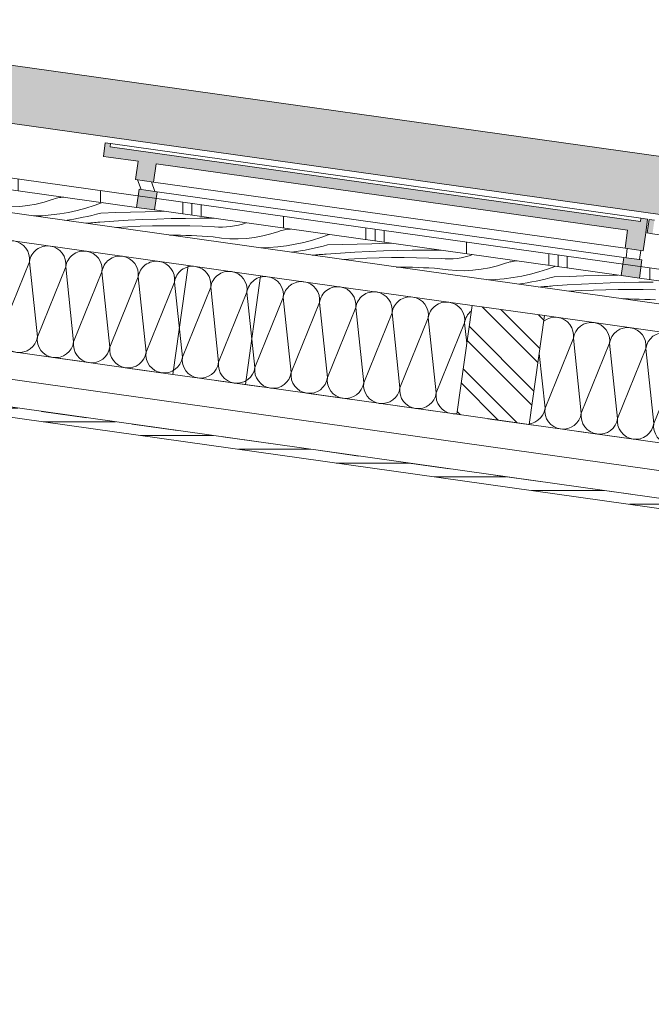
# Model space of a CAD drawing. Header units: metres. Extents: x 0 to 334, y 0 to 60.
# Tile 60 of 72: x 109.54 to 110.92, y 16.36 to 18.51. Entities that reach past the tile are written whole.
import ezdxf

# ---------------------------------------------------------------- set-up
doc = ezdxf.new("R2010")
doc.units = ezdxf.units.M
doc.header["$MEASUREMENT"] = 0
doc.linetypes.add('Strichlinie eng', pattern=[0.115, 0.075, -0.04])
for name, color, linetype in [('Neubau_0', 7, 'Continuous'), ('Neubau_24 Dachhaut', 7, 'Continuous'), ('Neubau_25 Dachsparren', 7, 'Continuous'), ('Neubau_70 Entwässerung_Regenwasser', 7, 'Continuous'), ('Neubau_@RL_500 Einrichtung', 7, 'Continuous')]:
    doc.layers.add(name, color=color, linetype=linetype)
pattern_1 = [(90, (111.53342, 12.92067), (-0.4, 0), []), (90, (111.51342, 12.92067), (-0.4, 0), []), (90, (111.49342, 12.92067), (-0.4, 0), []), (90, (111.71342, 13.92067), (-0.2, 0), [])]

# ---------------------------------------------------------------- blocks, each defined once
blk = doc.blocks.new('*X43', base_point=(111.5134, 12.9207))
at = {"layer": 'Neubau_24 Dachhaut', "color": 8, "linetype": 'Continuous', "lineweight": 9}
for p, q in [((107.9741, 18.203), (107.9297, 18.0932)), ((107.9741, 18.203), (107.9915, 18.039)), ((108.0534, 18.1918), (107.9915, 18.039)), ((108.0534, 18.1918), (108.0707, 18.0278)), ((108.1326, 18.1807), (108.0707, 18.0278)), ((108.1326, 18.1807), (108.1499, 18.0167)), ((108.2118, 18.1696), (108.1499, 18.0167)), ((108.2118, 18.1696), (108.2291, 18.0056)), ((108.291, 18.1584), (108.2291, 18.0056)), ((108.291, 18.1584), (108.3084, 17.9944)), ((108.3702, 18.1473), (108.3084, 17.9944)), ((108.3702, 18.1473), (108.3876, 17.9833)), ((108.4495, 18.1362), (108.3876, 17.9833)), ((108.4495, 18.1362), (108.4668, 17.9722)), ((108.5287, 18.125), (108.4668, 17.9722)), ((108.5287, 18.125), (108.546, 17.961)), ((108.6079, 18.1139), (108.546, 17.961)), ((108.6079, 18.1139), (108.6252, 17.9499)), ((108.6871, 18.1028), (108.6252, 17.9499)), ((108.6871, 18.1028), (108.7045, 17.9387)), ((108.7663, 18.0916), (108.7045, 17.9387)), ((108.7663, 18.0916), (108.7837, 17.9276)), ((108.8456, 18.0805), (108.7837, 17.9276)), ((108.8456, 18.0805), (108.8629, 17.9165)), ((108.9248, 18.0694), (108.8629, 17.9165)), ((108.9248, 18.0694), (108.9421, 17.9053)), ((109.004, 18.0582), (108.9421, 17.9053)), ((109.004, 18.0582), (109.0214, 17.8942)), ((109.0832, 18.0471), (109.0214, 17.8942)), ((109.0832, 18.0471), (109.1006, 17.8831)), ((109.1625, 18.036), (109.1006, 17.8831)), ((109.1625, 18.036), (109.1798, 17.8719)), ((109.2417, 18.0248), (109.1798, 17.8719)), ((109.2417, 18.0248), (109.259, 17.8608)), ((109.3209, 18.0137), (109.259, 17.8608)), ((109.3209, 18.0137), (109.3382, 17.8497)), ((109.4001, 18.0026), (109.3382, 17.8497)), ((109.4001, 18.0026), (109.4175, 17.8385)), ((109.4793, 17.9914), (109.4175, 17.8385)), ((109.4793, 17.9914), (109.4967, 17.8274)), ((109.5586, 17.9803), (109.4967, 17.8274)), ((109.5586, 17.9803), (109.5759, 17.8163)), ((109.6378, 17.9692), (109.5759, 17.8163)), ((109.6378, 17.9692), (109.6551, 17.8051)), ((109.717, 17.958), (109.6551, 17.8051)), ((109.717, 17.958), (109.7343, 17.794)), ((109.7962, 17.9469), (109.7343, 17.794)), ((109.7962, 17.9469), (109.8136, 17.7829)), ((109.8754, 17.9358), (109.8136, 17.7829)), ((109.8754, 17.9358), (109.8928, 17.7717)), ((109.9547, 17.9246), (109.8928, 17.7717)), ((109.9547, 17.9246), (109.972, 17.7606)), ((110.0339, 17.9135), (109.972, 17.7606)), ((110.0339, 17.9135), (110.0512, 17.7495)), ((110.1131, 17.9023), (110.0512, 17.7495)), ((110.1131, 17.9023), (110.1305, 17.7383)), ((110.1923, 17.8912), (110.1305, 17.7383)), ((110.1923, 17.8912), (110.2097, 17.7272)), ((110.2716, 17.8801), (110.2097, 17.7272)), ((110.2716, 17.8801), (110.2889, 17.7161)), ((110.3508, 17.8689), (110.2889, 17.7161)), ((110.3508, 17.8689), (110.3681, 17.7049)), ((110.43, 17.8578), (110.3681, 17.7049)), ((110.43, 17.8578), (110.4473, 17.6938)), ((110.5092, 17.8467), (110.4473, 17.6938)), ((110.5092, 17.8467), (110.5139, 17.8024))]:
    blk.add_line(p, q, dxfattribs=at)
for centre, start, end in [((107.9345, 18.2085), 82, 96.8946), ((107.9345, 18.2085), 352, 82), ((108.0137, 18.1974), 82, 172), ((108.0137, 18.1974), 352, 82), ((108.093, 18.1863), 82, 172), ((108.093, 18.1863), 352, 82), ((108.1722, 18.1751), 82, 172), ((108.1722, 18.1751), 352, 82), ((108.2514, 18.164), 82, 172), ((108.2514, 18.164), 352, 82), ((108.3306, 18.1529), 82, 172), ((108.3306, 18.1529), 352, 82), ((108.4098, 18.1417), 82, 172), ((108.4098, 18.1417), 352, 82), ((108.4891, 18.1306), 82, 172), ((108.4891, 18.1306), 352, 82), ((108.5683, 18.1195), 82, 172), ((108.5683, 18.1195), 352, 82), ((108.6475, 18.1083), 82, 172), ((108.6475, 18.1083), 352, 82), ((108.7267, 18.0972), 82, 172), ((108.7267, 18.0972), 352, 82), ((108.806, 18.0861), 82, 172), ((108.806, 18.0861), 352, 82), ((108.8852, 18.0749), 82, 172), ((108.8852, 18.0749), 352, 82), ((108.9644, 18.0638), 82, 172), ((108.9644, 18.0638), 352, 82), ((109.0436, 18.0527), 82, 172), ((109.0436, 18.0527), 352, 82), ((109.1228, 18.0415), 82, 172), ((109.1228, 18.0415), 352, 82), ((109.2021, 18.0304), 82, 172), ((109.2021, 18.0304), 352, 82), ((109.2813, 18.0193), 82, 172), ((109.2813, 18.0193), 352, 82), ((107.9519, 18.0445), 262, 352), ((108.0311, 18.0334), 172, 262), ((109.3605, 18.0081), 82, 172), ((109.3605, 18.0081), 352, 82), ((109.4397, 17.997), 82, 172), ((109.4397, 17.997), 352, 82), ((108.0311, 18.0334), 262, 352), ((108.1103, 18.0223), 172, 262), ((108.1103, 18.0223), 262, 352), ((108.1895, 18.0111), 172, 262), ((109.5189, 17.9859), 82, 172), ((109.5189, 17.9859), 352, 82), ((109.5982, 17.9747), 82, 172), ((109.5982, 17.9747), 352, 82), ((107.9519, 18.0445), 236.3844, 262), ((108.1895, 18.0111), 262, 352), ((108.2687, 18), 172, 262), ((108.2687, 18), 262, 352), ((108.348, 17.9889), 172, 262), ((109.6774, 17.9636), 82, 172), ((109.6774, 17.9636), 352, 82), ((109.7566, 17.9525), 82, 172), ((109.7566, 17.9525), 352, 82), ((108.348, 17.9889), 262, 352), ((108.4272, 17.9777), 172, 262), ((108.4272, 17.9777), 262, 352), ((108.5064, 17.9666), 172, 262), ((109.8358, 17.9413), 82, 172), ((109.8358, 17.9413), 352, 82), ((109.9151, 17.9302), 82, 172), ((109.9151, 17.9302), 352, 82), ((108.5064, 17.9666), 262, 352), ((108.5856, 17.9554), 172, 262), ((108.5856, 17.9554), 262, 352), ((108.6649, 17.9443), 172, 262), ((109.9943, 17.9191), 82, 172), ((109.9943, 17.9191), 352, 82), ((108.6649, 17.9443), 262, 352), ((108.7441, 17.9332), 172, 262), ((108.7441, 17.9332), 262, 352), ((108.8233, 17.922), 172, 262), ((110.0735, 17.9079), 82, 172), ((110.0735, 17.9079), 352, 82), ((110.1527, 17.8968), 82, 172), ((110.1527, 17.8968), 352, 82), ((108.8233, 17.922), 262, 352), ((108.9025, 17.9109), 172, 262), ((108.9025, 17.9109), 262, 352), ((108.9817, 17.8998), 172, 262), ((110.2319, 17.8856), 82, 172), ((110.2319, 17.8856), 352, 82), ((110.3112, 17.8745), 82, 172), ((110.3112, 17.8745), 352, 82), ((108.9817, 17.8998), 262, 352), ((109.061, 17.8886), 172, 262), ((110.3904, 17.8634), 82, 172), ((110.3904, 17.8634), 352, 82), ((110.4696, 17.8522), 82, 172), ((110.4696, 17.8522), 352, 82), ((109.061, 17.8886), 262, 352), ((109.1402, 17.8775), 172, 262), ((109.1402, 17.8775), 262, 352), ((109.2194, 17.8664), 172, 262), ((110.5488, 17.8411), 128.8699, 172), ((109.2194, 17.8664), 262, 352), ((109.2986, 17.8552), 172, 262), ((109.2986, 17.8552), 262, 352), ((109.3778, 17.8441), 172, 262), ((109.3778, 17.8441), 262, 352), ((109.4571, 17.833), 172, 262), ((109.4571, 17.833), 262, 352), ((109.5363, 17.8218), 172, 262), ((109.5363, 17.8218), 262, 352), ((109.6155, 17.8107), 172, 262), ((109.6155, 17.8107), 262, 352), ((109.6947, 17.7996), 172, 262), ((109.6947, 17.7996), 262, 352), ((109.774, 17.7884), 172, 262), ((109.774, 17.7884), 262, 352), ((109.8532, 17.7773), 172, 262), ((109.8532, 17.7773), 262, 352), ((109.9324, 17.7662), 172, 262), ((109.9324, 17.7662), 262, 352), ((110.0116, 17.755), 172, 262), ((110.0116, 17.755), 262, 352), ((110.0908, 17.7439), 172, 262), ((110.0908, 17.7439), 262, 352), ((110.1701, 17.7328), 172, 262), ((110.1701, 17.7328), 262, 352), ((110.2493, 17.7216), 172, 262), ((110.2493, 17.7216), 262, 352), ((110.3285, 17.7105), 172, 262), ((110.3285, 17.7105), 262, 352), ((110.4077, 17.6994), 172, 262), ((110.4077, 17.6994), 262, 352), ((110.4869, 17.6882), 172, 262), ((110.4869, 17.6882), 262, 277.6758)]:
    blk.add_arc(centre, 0.04, start, end, dxfattribs=at)
blk = doc.blocks.new('*X44', base_point=(111.5134, 12.9207))
at = {"layer": 'Neubau_24 Dachhaut', "color": 8, "linetype": 'Continuous', "lineweight": 9}
for p, q in [((110.6832, 17.8508), (110.6821, 17.8498)), ((110.6899, 17.8549), (110.6832, 17.8508)), ((110.6973, 17.8576), (110.6899, 17.8549)), ((110.705, 17.8588), (110.6973, 17.8576)), ((110.7128, 17.8585), (110.705, 17.8588)), ((110.7205, 17.8566), (110.7128, 17.8585)), ((110.7276, 17.8533), (110.7205, 17.8566)), ((110.7339, 17.8487), (110.7276, 17.8533)), ((110.7392, 17.8429), (110.7339, 17.8487)), ((110.7433, 17.8362), (110.7392, 17.8429)), ((110.7691, 17.8437), (110.7624, 17.8397)), ((110.7765, 17.8464), (110.7691, 17.8437)), ((110.7842, 17.8476), (110.7765, 17.8464)), ((110.7921, 17.8473), (110.7842, 17.8476)), ((110.7997, 17.8455), (110.7921, 17.8473)), ((110.8068, 17.8422), (110.7997, 17.8455)), ((110.8131, 17.8376), (110.8068, 17.8422)), ((110.746, 17.8289), (110.7433, 17.8362)), ((110.7472, 17.8211), (110.746, 17.8289)), ((110.7469, 17.8133), (110.7472, 17.8211)), ((110.7487, 17.8209), (110.7469, 17.8133)), ((110.752, 17.828), (110.7487, 17.8209)), ((110.7566, 17.8343), (110.752, 17.828)), ((110.7624, 17.8397), (110.7566, 17.8343)), ((110.8184, 17.8318), (110.8131, 17.8376)), ((110.8225, 17.8251), (110.8184, 17.8318)), ((110.8252, 17.8177), (110.8225, 17.8251)), ((110.8359, 17.8232), (110.8312, 17.8169)), ((110.8416, 17.8285), (110.8359, 17.8232)), ((110.8483, 17.8326), (110.8416, 17.8285)), ((110.8557, 17.8353), (110.8483, 17.8326)), ((110.8634, 17.8365), (110.8557, 17.8353)), ((110.8713, 17.8362), (110.8634, 17.8365)), ((110.8789, 17.8343), (110.8713, 17.8362)), ((110.886, 17.831), (110.8789, 17.8343)), ((110.8923, 17.8264), (110.886, 17.831)), ((110.8977, 17.8207), (110.8923, 17.8264)), ((110.9017, 17.814), (110.8977, 17.8207)), ((110.9276, 17.8215), (110.9209, 17.8174)), ((110.9349, 17.8242), (110.9276, 17.8215)), ((110.9427, 17.8254), (110.9349, 17.8242)), ((110.9505, 17.8251), (110.9427, 17.8254)), ((110.9581, 17.8232), (110.9505, 17.8251)), ((110.9652, 17.8199), (110.9581, 17.8232)), ((110.9716, 17.8153), (110.9652, 17.8199)), ((110.7469, 17.8133), (110.685, 17.6604)), ((110.7469, 17.8133), (110.7642, 17.6493)), ((110.8261, 17.8021), (110.7642, 17.6493)), ((110.8264, 17.81), (110.8252, 17.8177)), ((110.8261, 17.8021), (110.8264, 17.81)), ((110.8279, 17.8098), (110.8261, 17.8021)), ((110.8261, 17.8021), (110.8434, 17.6381)), ((110.8312, 17.8169), (110.8279, 17.8098)), ((110.9044, 17.8066), (110.9017, 17.814)), ((110.9056, 17.7988), (110.9044, 17.8066)), ((110.9053, 17.791), (110.9056, 17.7988)), ((110.9072, 17.7986), (110.9053, 17.791)), ((110.9105, 17.8057), (110.9072, 17.7986)), ((110.9151, 17.8121), (110.9105, 17.8057)), ((110.9209, 17.8174), (110.9151, 17.8121)), ((110.9769, 17.8095), (110.9716, 17.8153)), ((110.981, 17.8028), (110.9769, 17.8095)), ((110.9837, 17.7955), (110.981, 17.8028)), ((110.9943, 17.8009), (110.9897, 17.7946)), ((111.0001, 17.8063), (110.9943, 17.8009)), ((111.0068, 17.8103), (111.0001, 17.8063)), ((111.0141, 17.813), (111.0068, 17.8103)), ((111.0219, 17.8142), (111.0141, 17.813)), ((111.0297, 17.8139), (111.0219, 17.8142)), ((111.0373, 17.8121), (111.0297, 17.8139)), ((111.0445, 17.8088), (111.0373, 17.8121)), ((111.0508, 17.8042), (111.0445, 17.8088)), ((111.0561, 17.7984), (111.0508, 17.8042)), ((111.0602, 17.7917), (111.0561, 17.7984)), ((111.086, 17.7992), (111.0793, 17.7951)), ((111.0934, 17.8019), (111.086, 17.7992)), ((111.1011, 17.8031), (111.0934, 17.8019)), ((111.1089, 17.8028), (111.1011, 17.8031)), ((111.1166, 17.8009), (111.1089, 17.8028)), ((111.1237, 17.7976), (111.1166, 17.8009)), ((111.13, 17.793), (111.1237, 17.7976)), ((110.6723, 17.7801), (110.685, 17.6604)), ((110.9053, 17.791), (110.8434, 17.6381)), ((110.9053, 17.791), (110.9227, 17.627)), ((110.9845, 17.7799), (110.9227, 17.627)), ((110.9849, 17.7877), (110.9837, 17.7955)), ((110.9845, 17.7799), (110.9849, 17.7877)), ((110.9864, 17.7875), (110.9845, 17.7799)), ((110.9845, 17.7799), (111.0019, 17.6159)), ((110.9897, 17.7946), (110.9864, 17.7875)), ((111.0629, 17.7843), (111.0602, 17.7917)), ((111.0641, 17.7766), (111.0629, 17.7843)), ((111.0638, 17.7687), (111.0641, 17.7766)), ((111.0656, 17.7764), (111.0638, 17.7687)), ((111.0689, 17.7835), (111.0656, 17.7764)), ((111.0735, 17.7898), (111.0689, 17.7835)), ((111.0793, 17.7951), (111.0735, 17.7898)), ((111.1353, 17.7872), (111.13, 17.793)), ((111.1394, 17.7806), (111.1353, 17.7872)), ((111.1421, 17.7732), (111.1394, 17.7806)), ((111.0638, 17.7687), (111.0019, 17.6159)), ((111.0638, 17.7687), (111.0811, 17.6047)), ((111.1422, 17.7727), (111.1421, 17.7732)), ((111.1385, 17.7465), (111.0811, 17.6047)), ((110.6799, 17.6457), (110.6832, 17.6528)), ((110.6832, 17.6528), (110.685, 17.6604)), ((110.685, 17.6604), (110.6847, 17.6526)), ((110.6847, 17.6526), (110.6859, 17.6448)), ((110.7624, 17.6416), (110.7642, 17.6493)), ((110.7642, 17.6493), (110.7639, 17.6414)), ((110.6508, 17.6265), (110.6554, 17.6272)), ((110.6554, 17.6272), (110.6628, 17.6299)), ((110.6628, 17.6299), (110.6695, 17.634)), ((110.6695, 17.634), (110.6752, 17.6393)), ((110.6752, 17.6393), (110.6799, 17.6457)), ((110.6859, 17.6448), (110.6886, 17.6375)), ((110.6886, 17.6375), (110.6927, 17.6308)), ((110.6927, 17.6308), (110.698, 17.625)), ((110.7487, 17.6229), (110.7545, 17.6282)), ((110.7545, 17.6282), (110.7591, 17.6345)), ((110.7591, 17.6345), (110.7624, 17.6416)), ((110.7639, 17.6414), (110.7651, 17.6337)), ((110.7651, 17.6337), (110.7678, 17.6263)), ((110.7678, 17.6263), (110.7719, 17.6196)), ((110.8383, 17.6234), (110.8416, 17.6305)), ((110.8416, 17.6305), (110.8434, 17.6381)), ((110.8434, 17.6381), (110.8431, 17.6303)), ((110.8431, 17.6303), (110.8443, 17.6226)), ((110.9208, 17.6194), (110.9227, 17.627)), ((110.9227, 17.627), (110.9223, 17.6192)), ((110.698, 17.625), (110.7043, 17.6204)), ((110.7043, 17.6204), (110.7114, 17.6171)), ((110.7114, 17.6171), (110.719, 17.6152)), ((110.719, 17.6152), (110.7269, 17.6149)), ((110.7269, 17.6149), (110.7346, 17.6161)), ((110.7346, 17.6161), (110.742, 17.6188)), ((110.742, 17.6188), (110.7487, 17.6229)), ((110.7719, 17.6196), (110.7772, 17.6139)), ((110.7772, 17.6139), (110.7835, 17.6092)), ((110.7835, 17.6092), (110.7906, 17.6059)), ((110.7906, 17.6059), (110.7983, 17.6041)), ((110.8061, 17.6038), (110.8139, 17.605)), ((110.8139, 17.605), (110.8212, 17.6077)), ((110.8212, 17.6077), (110.8279, 17.6118)), ((110.8279, 17.6118), (110.8337, 17.6171)), ((110.8337, 17.6171), (110.8383, 17.6234)), ((110.8443, 17.6226), (110.847, 17.6152)), ((110.847, 17.6152), (110.8511, 17.6085)), ((110.8511, 17.6085), (110.8564, 17.6027)), ((110.9071, 17.6006), (110.9129, 17.6059)), ((110.9129, 17.6059), (110.9175, 17.6123)), ((110.9175, 17.6123), (110.9208, 17.6194)), ((110.9223, 17.6192), (110.9236, 17.6114)), ((110.9236, 17.6114), (110.9263, 17.6041)), ((110.9967, 17.6011), (111, 17.6082)), ((111, 17.6082), (111.0019, 17.6159)), ((111.0019, 17.6159), (111.0016, 17.608)), ((111.0016, 17.608), (111.0028, 17.6003)), ((111.0793, 17.5971), (111.0811, 17.6047)), ((111.0811, 17.6047), (111.0808, 17.5969)), ((110.7983, 17.6041), (110.8061, 17.6038)), ((110.8564, 17.6027), (110.8628, 17.5981)), ((110.8628, 17.5981), (110.8699, 17.5948)), ((110.8699, 17.5948), (110.8775, 17.593)), ((110.8775, 17.593), (110.8853, 17.5926)), ((110.8853, 17.5926), (110.8931, 17.5938)), ((110.8931, 17.5938), (110.9004, 17.5965)), ((110.9004, 17.5965), (110.9071, 17.6006)), ((110.9263, 17.6041), (110.9303, 17.5974)), ((110.9303, 17.5974), (110.9356, 17.5916)), ((110.9356, 17.5916), (110.942, 17.587)), ((110.942, 17.587), (110.9491, 17.5837)), ((110.9491, 17.5837), (110.9567, 17.5818)), ((110.9645, 17.5815), (110.9723, 17.5827)), ((110.9723, 17.5827), (110.9797, 17.5854)), ((110.9797, 17.5854), (110.9864, 17.5895)), ((110.9864, 17.5895), (110.9921, 17.5948)), ((110.9921, 17.5948), (110.9967, 17.6011)), ((111.0028, 17.6003), (111.0055, 17.5929)), ((111.0055, 17.5929), (111.0096, 17.5862)), ((111.0096, 17.5862), (111.0149, 17.5805)), ((111.0656, 17.5784), (111.0713, 17.5837)), ((111.0713, 17.5837), (111.076, 17.59)), ((111.076, 17.59), (111.0793, 17.5971)), ((111.0808, 17.5969), (111.082, 17.5892)), ((111.082, 17.5892), (111.0847, 17.5818)), ((110.9567, 17.5818), (110.9645, 17.5815)), ((111.0149, 17.5805), (111.0212, 17.5758)), ((111.0212, 17.5758), (111.0283, 17.5725)), ((111.0283, 17.5725), (111.0359, 17.5707)), ((111.0359, 17.5707), (111.0438, 17.5704)), ((111.0438, 17.5704), (111.0515, 17.5716)), ((111.0515, 17.5716), (111.0589, 17.5743)), ((111.0589, 17.5743), (111.0656, 17.5784)), ((111.0847, 17.5818), (111.0888, 17.5751)), ((111.0888, 17.5751), (111.0941, 17.5693)), ((111.0941, 17.5693), (111.1004, 17.5647)), ((111.1004, 17.5647), (111.1075, 17.5614)), ((111.1075, 17.5614), (111.1123, 17.5602))]:
    blk.add_line(p, q, dxfattribs=at)
blk = doc.blocks.new('*X58', base_point=(111.5134, 12.9207))
at = {"layer": 'Neubau_24 Dachhaut', "color": 8, "linetype": 'Continuous', "lineweight": 9}
for p, q in [((109.6208, 18.1195), (109.624, 18.1201)), ((109.624, 18.1201), (109.6272, 18.1206)), ((109.6272, 18.1206), (109.6304, 18.121)), ((109.6304, 18.121), (109.6336, 18.1212)), ((109.5192, 18.0998), (109.5374, 18.1007)), ((109.5374, 18.1007), (109.5554, 18.1028)), ((109.5554, 18.1028), (109.5733, 18.106)), ((109.5733, 18.106), (109.591, 18.1105)), ((109.591, 18.1105), (109.6083, 18.116)), ((109.6083, 18.116), (109.6114, 18.1171)), ((109.6114, 18.1171), (109.6145, 18.118)), ((109.6145, 18.118), (109.6176, 18.1188)), ((109.6176, 18.1188), (109.6208, 18.1195)), ((109.6999, 18.1028), (109.6815, 18.097)), ((109.7181, 18.1093), (109.6999, 18.1028)), ((109.5866, 18.0807), (109.5674, 18.08)), ((109.6059, 18.0823), (109.5866, 18.0807)), ((109.625, 18.0847), (109.6059, 18.0823)), ((109.644, 18.088), (109.625, 18.0847)), ((109.6629, 18.0921), (109.644, 18.088)), ((109.6815, 18.097), (109.6629, 18.0921)), ((109.6757, 18.0771), (109.6658, 18.0752)), ((109.6855, 18.0792), (109.6757, 18.0771)), ((109.6953, 18.0814), (109.6855, 18.0792)), ((109.7051, 18.0838), (109.6953, 18.0814)), ((109.7149, 18.0864), (109.7051, 18.0838)), ((109.7149, 18.0864), (109.7471, 18.0873)), ((109.7471, 18.0873), (109.7794, 18.0882)), ((109.7794, 18.0882), (109.8116, 18.0891)), ((109.8116, 18.0891), (109.8439, 18.09)), ((109.8439, 18.09), (109.8537, 18.0903)), ((109.646, 18.0718), (109.636, 18.0704)), ((109.6559, 18.0734), (109.646, 18.0718)), ((109.6658, 18.0752), (109.6559, 18.0734)), ((109.6815, 18.064), (109.6853, 18.0643)), ((109.6853, 18.0643), (109.6891, 18.0647)), ((109.6891, 18.0647), (109.6929, 18.065)), ((109.6929, 18.065), (109.6967, 18.0653)), ((109.6967, 18.0653), (109.7006, 18.0656)), ((109.7006, 18.0656), (109.7044, 18.0659)), ((109.7044, 18.0659), (109.7082, 18.0662)), ((109.7082, 18.0662), (109.7121, 18.0665)), ((109.7121, 18.0665), (109.7433, 18.0687)), ((109.7433, 18.0687), (109.7745, 18.0706)), ((109.7464, 18.0549), (109.7735, 18.0564)), ((109.7735, 18.0564), (109.8005, 18.0575)), ((109.7745, 18.0706), (109.8058, 18.0722)), ((109.8005, 18.0575), (109.8276, 18.0583)), ((109.8058, 18.0722), (109.837, 18.0734)), ((109.8276, 18.0583), (109.8547, 18.0587)), ((109.837, 18.0734), (109.8683, 18.0743)), ((109.8547, 18.0587), (109.8818, 18.0587)), ((109.8683, 18.0743), (109.8996, 18.0749)), ((109.8818, 18.0587), (109.9089, 18.0584)), ((109.8996, 18.0749), (109.9309, 18.0751)), ((109.9089, 18.0584), (109.936, 18.0577)), ((109.9309, 18.0751), (109.9622, 18.075)), ((109.936, 18.0577), (109.9631, 18.0566)), ((109.9631, 18.0566), (109.9719, 18.0559)), ((109.9719, 18.0559), (109.9807, 18.0558)), ((109.9807, 18.0558), (109.9895, 18.0561)), ((109.9895, 18.0561), (109.9982, 18.0569)), ((109.9982, 18.0569), (110.0069, 18.0583)), ((110.0069, 18.0583), (110.0155, 18.0601)), ((110.0155, 18.0601), (110.024, 18.0624)), ((110.024, 18.0624), (110.0324, 18.0652)), ((109.8649, 18.0382), (109.8768, 18.0381)), ((109.8768, 18.0381), (109.8887, 18.0379)), ((109.8887, 18.0379), (109.9006, 18.0376)), ((109.9006, 18.0376), (109.9125, 18.0372)), ((109.9125, 18.0372), (109.9244, 18.0367)), ((109.9244, 18.0367), (109.9363, 18.0361)), ((109.9363, 18.0361), (109.9481, 18.0353)), ((109.9481, 18.0353), (109.96, 18.0345)), ((109.96, 18.0345), (109.978, 18.0319)), ((110.0506, 18.0332), (110.0685, 18.0364)), ((110.0685, 18.0364), (110.0861, 18.0409)), ((110.0861, 18.0409), (110.1034, 18.0464)), ((110.1034, 18.0464), (110.1065, 18.0475)), ((110.1065, 18.0475), (110.1096, 18.0484)), ((110.1096, 18.0484), (110.1127, 18.0492)), ((110.1127, 18.0492), (110.1159, 18.0499)), ((110.1159, 18.0499), (110.1191, 18.0505)), ((110.1191, 18.0505), (110.1223, 18.051)), ((110.1223, 18.051), (110.1255, 18.0514)), ((110.1255, 18.0514), (110.1287, 18.0516)), ((110.2132, 18.0398), (110.1951, 18.0332)), ((109.978, 18.0319), (109.9961, 18.0304)), ((109.9961, 18.0304), (110.0143, 18.0302)), ((110.0143, 18.0302), (110.0325, 18.0311)), ((110.0325, 18.0311), (110.0506, 18.0332)), ((110.101, 18.0127), (110.0818, 18.0112)), ((110.1201, 18.0151), (110.101, 18.0127)), ((110.1392, 18.0184), (110.1201, 18.0151)), ((110.158, 18.0225), (110.1392, 18.0184)), ((110.1767, 18.0274), (110.158, 18.0225)), ((110.1951, 18.0332), (110.1767, 18.0274)), ((110.2003, 18.0143), (110.1905, 18.0119)), ((110.21, 18.0168), (110.2003, 18.0143)), ((110.21, 18.0168), (110.2422, 18.0177)), ((110.2422, 18.0177), (110.2745, 18.0186)), ((110.2745, 18.0186), (110.3068, 18.0195)), ((110.3068, 18.0195), (110.339, 18.0204)), ((110.339, 18.0204), (110.3489, 18.0207)), ((110.0818, 18.0112), (110.0625, 18.0104)), ((110.1411, 18.0022), (110.1311, 18.0008)), ((110.151, 18.0038), (110.1411, 18.0022)), ((110.1609, 18.0056), (110.151, 18.0038)), ((110.1708, 18.0075), (110.1609, 18.0056)), ((110.1807, 18.0096), (110.1708, 18.0075)), ((110.1766, 17.9944), (110.1804, 17.9947)), ((110.1804, 17.9947), (110.1842, 17.9951)), ((110.1905, 18.0119), (110.1807, 18.0096)), ((110.1842, 17.9951), (110.1881, 17.9954)), ((110.1881, 17.9954), (110.1919, 17.9957)), ((110.1919, 17.9957), (110.1957, 17.996)), ((110.1957, 17.996), (110.1995, 17.9963)), ((110.1995, 17.9963), (110.2034, 17.9966)), ((110.2034, 17.9966), (110.2072, 17.9969)), ((110.2072, 17.9969), (110.2384, 17.9991)), ((110.2384, 17.9991), (110.2696, 18.001)), ((110.2696, 18.001), (110.3009, 18.0026)), ((110.3009, 18.0026), (110.3322, 18.0038)), ((110.3322, 18.0038), (110.3635, 18.0047)), ((110.3635, 18.0047), (110.3947, 18.0053)), ((110.3947, 18.0053), (110.426, 18.0055)), ((110.426, 18.0055), (110.4573, 18.0054)), ((110.5107, 17.9905), (110.5192, 17.9928)), ((110.5192, 17.9928), (110.5275, 17.9956)), ((110.2415, 17.9853), (110.2686, 17.9868)), ((110.2686, 17.9868), (110.2957, 17.9879)), ((110.2957, 17.9879), (110.3228, 17.9887)), ((110.3228, 17.9887), (110.3499, 17.9891)), ((110.3499, 17.9891), (110.377, 17.9891)), ((110.377, 17.9891), (110.4041, 17.9888)), ((110.4041, 17.9888), (110.4312, 17.9881)), ((110.4312, 17.9881), (110.4583, 17.987)), ((110.4583, 17.987), (110.467, 17.9863)), ((110.467, 17.9863), (110.4758, 17.9862)), ((110.4758, 17.9862), (110.4846, 17.9865)), ((110.4846, 17.9865), (110.4934, 17.9873)), ((110.4934, 17.9873), (110.5021, 17.9887)), ((110.5021, 17.9887), (110.5107, 17.9905)), ((110.5636, 17.9669), (110.5813, 17.9713)), ((110.5813, 17.9713), (110.5986, 17.9768)), ((110.5986, 17.9768), (110.6016, 17.9779)), ((110.6016, 17.9779), (110.6047, 17.9788)), ((110.6047, 17.9788), (110.6079, 17.9796)), ((110.6079, 17.9796), (110.611, 17.9803)), ((110.611, 17.9803), (110.6142, 17.9809)), ((110.6142, 17.9809), (110.6174, 17.9814)), ((110.6174, 17.9814), (110.6206, 17.9818)), ((110.6206, 17.9818), (110.6239, 17.982)), ((110.7083, 17.9702), (110.6902, 17.9636)), ((110.36, 17.9686), (110.3719, 17.9685)), ((110.3719, 17.9685), (110.3838, 17.9683)), ((110.3838, 17.9683), (110.3957, 17.968)), ((110.3957, 17.968), (110.4076, 17.9676)), ((110.4076, 17.9676), (110.4195, 17.9671)), ((110.4195, 17.9671), (110.4314, 17.9665)), ((110.4314, 17.9665), (110.4433, 17.9658)), ((110.4433, 17.9658), (110.4551, 17.9649)), ((110.4551, 17.9649), (110.4731, 17.9623)), ((110.4731, 17.9623), (110.4913, 17.9609)), ((110.4913, 17.9609), (110.5095, 17.9606)), ((110.5095, 17.9606), (110.5276, 17.9615)), ((110.5276, 17.9615), (110.5457, 17.9636)), ((110.5457, 17.9636), (110.5636, 17.9669)), ((110.6343, 17.9488), (110.6153, 17.9456)), ((110.6531, 17.9529), (110.6343, 17.9488)), ((110.6718, 17.9579), (110.6531, 17.9529)), ((110.6902, 17.9636), (110.6718, 17.9579)), ((110.7051, 17.9472), (110.7374, 17.9482)), ((110.7374, 17.9482), (110.7696, 17.9491)), ((110.7696, 17.9491), (110.8019, 17.95)), ((110.8019, 17.95), (110.8342, 17.9508)), ((110.8342, 17.9508), (110.844, 17.9511)), ((110.5769, 17.9416), (110.5576, 17.9409)), ((110.5961, 17.9431), (110.5769, 17.9416)), ((110.6153, 17.9456), (110.5961, 17.9431)), ((110.6362, 17.9326), (110.6263, 17.9312)), ((110.6462, 17.9343), (110.6362, 17.9326)), ((110.6561, 17.936), (110.6462, 17.9343)), ((110.666, 17.9379), (110.6561, 17.936)), ((110.6758, 17.94), (110.666, 17.9379)), ((110.6856, 17.9423), (110.6758, 17.94)), ((110.6954, 17.9447), (110.6856, 17.9423)), ((110.6908, 17.9264), (110.6947, 17.9267)), ((110.6947, 17.9267), (110.6985, 17.927)), ((110.7051, 17.9472), (110.6954, 17.9447)), ((110.6985, 17.927), (110.7023, 17.9273)), ((110.7023, 17.9273), (110.7335, 17.9295)), ((110.7335, 17.9295), (110.7648, 17.9314)), ((110.7648, 17.9314), (110.796, 17.933)), ((110.796, 17.933), (110.8273, 17.9342)), ((110.8273, 17.9342), (110.8586, 17.9351)), ((110.8586, 17.9351), (110.8899, 17.9357)), ((110.8899, 17.9357), (110.9212, 17.9359)), ((110.6717, 17.9248), (110.6755, 17.9252)), ((110.6755, 17.9252), (110.6794, 17.9255)), ((110.6794, 17.9255), (110.6832, 17.9258)), ((110.6832, 17.9258), (110.687, 17.9261)), ((110.687, 17.9261), (110.6908, 17.9264)), ((110.7367, 17.9157), (110.7637, 17.9172)), ((110.7637, 17.9172), (110.7908, 17.9183)), ((110.7908, 17.9183), (110.8179, 17.9191)), ((110.8179, 17.9191), (110.845, 17.9195)), ((110.845, 17.9195), (110.8721, 17.9195)), ((110.8721, 17.9195), (110.8992, 17.9192)), ((110.8992, 17.9192), (110.9263, 17.9185)), ((110.8552, 17.899), (110.8671, 17.899)), ((110.8671, 17.899), (110.879, 17.8988)), ((110.879, 17.8988), (110.8909, 17.8985)), ((110.8909, 17.8985), (110.9028, 17.898)), ((110.9028, 17.898), (110.9146, 17.8975)), ((110.9146, 17.8975), (110.9265, 17.8969))]:
    blk.add_line(p, q, dxfattribs=at)

msp = doc.modelspace()

# ---------------------------------------------------------------- hatches: boundary and pattern name
at = {"layer": 'Neubau_0', "linetype": 'Continuous', "lineweight": 18, "true_color": 0x738fa8}
msp.add_hatch(color=153, dxfattribs=at).paths.add_polyline_path([(108.8112, 18.3819), (108.8126, 18.5085), (111.6946, 18.1035), (111.6933, 17.9768)])
at = {"layer": 'Neubau_24 Dachhaut', "linetype": 'Continuous', "lineweight": 0, "true_color": 0x000000}
h = msp.add_hatch(dxfattribs=at)
h.set_pattern_fill('Metall_Zinkblech_0001', color=18, style=0, pattern_type=2)
h.set_pattern_definition(pattern_1)
h.paths.add_polyline_path([(107.9297, 18.3607), (109.7925, 18.0989), (109.7959, 18.1236), (107.9297, 18.3859)])
h = msp.add_hatch(dxfattribs=at)
h.set_pattern_fill('Metall_Zinkblech_0001', color=18, style=0, pattern_type=2)
h.set_pattern_definition(pattern_1)
h.paths.add_polyline_path([(109.8321, 18.0933), (110.8515, 17.9501), (110.8549, 17.9748), (109.8355, 18.1181)])
h = msp.add_hatch(dxfattribs=at)
h.set_pattern_fill('Metall_Zinkblech_0001', color=18, style=0, pattern_type=2)
h.set_pattern_definition(pattern_1)
h.paths.add_polyline_path([(110.8911, 17.9445), (110.9808, 17.9319), (110.9843, 17.9566), (110.8946, 17.9692)])
at = {"layer": 'Neubau_24 Dachhaut', "linetype": 'Continuous', "lineweight": 9}
h = msp.add_hatch(dxfattribs=at)
h.set_pattern_fill('Holzwerkstoff_Sperrholz__D2', color=8, style=0, pattern_type=2)
h.set_pattern_definition([(0, (111.513422, 12.92067), (0, 0.03), [])])
h.paths.add_polyline_path([(108.1847, 17.828), (118.5397, 16.3727), (118.5397, 16.3949), (108.1847, 17.8502)])
at = {"layer": 'Neubau_25 Dachsparren', "linetype": 'Continuous', "lineweight": 0, "true_color": 0x000000}
h = msp.add_hatch(dxfattribs=at)
h.set_pattern_fill('Metall_Stahl_0001', color=18, style=0, pattern_type=2)
h.set_pattern_definition([(135, (111.51342, 12.92067), (0.053033, 0.053033), []), (135, (111.495744, 12.90299), (0.053033, 0.053033), [])])
h.paths.add_polyline_path([(110.6505, 17.6249), (110.6839, 17.8625), (110.5255, 17.8848), (110.4921, 17.6471)])
at = {"layer": 'Neubau_@RL_500 Einrichtung', "linetype": 'Continuous', "lineweight": 0, "true_color": 0x272727}
for points in [[(109.7201, 18.21), (109.7315, 18.2084), (109.7357, 18.2381), (109.7243, 18.2397)], [(110.8901, 18.0456), (110.8933, 18.0679), (109.7347, 18.2307), (109.7315, 18.2084)], [(109.8299, 18.1542), (109.8355, 18.1938), (109.7959, 18.1994), (109.7903, 18.1598)], [(109.8321, 18.0933), (109.8376, 18.1329), (109.798, 18.1385), (109.7925, 18.0989)], [(110.8901, 18.0456), (110.905, 18.0435), (110.9092, 18.0732), (110.8943, 18.0753)], [(110.9085, 18.043), (110.9198, 18.0414), (110.924, 18.0711), (110.9126, 18.0727)], [(110.8654, 18.0491), (110.8598, 18.0095), (110.8994, 18.0039), (110.905, 18.0435)], [(110.8911, 17.9445), (110.8966, 17.9841), (110.857, 17.9897), (110.8515, 17.9501)]]:
    msp.add_hatch(color=250, dxfattribs=at).paths.add_polyline_path(points)

# ---------------------------------------------------------------- linework, layer by layer
at = {"layer": 'Neubau_0', "color": 7, "linetype": 'Continuous', "lineweight": 9, "flags": 128}
msp.add_lwpolyline([(108.8112, 18.3819), (108.8126, 18.5085), (111.6946, 18.1035), (111.6933, 17.9768)], close=True, dxfattribs=at)
at = {"layer": 'Neubau_24 Dachhaut', "color": 7, "linetype": 'Continuous', "lineweight": 13}
for p, q in [((107.9297, 18.3859), (119.0417, 16.8242)), ((107.9297, 18.3102), (119.0417, 16.7485)), ((108.1847, 17.9108), (118.5397, 16.4555)), ((108.1847, 17.8502), (118.5397, 16.3949)), ((108.1847, 17.828), (118.5397, 16.3727))]:
    msp.add_line(p, q, dxfattribs=at)
at = {"layer": 'Neubau_24 Dachhaut', "color": 7, "linetype": 'Continuous', "lineweight": 13, "flags": 128}
for points in [[(107.9297, 18.3607), (109.7925, 18.0989), (109.8321, 18.0933), (110.8515, 17.9501), (110.8911, 17.9445), (110.9808, 17.9319), (111.0204, 17.9263), (112.0398, 17.783), (112.0794, 17.7775), (112.1691, 17.7649), (112.2087, 17.7593), (113.2281, 17.616), (113.2677, 17.6105), (113.3574, 17.5979), (113.397, 17.5923), (114.4164, 17.449), (114.456, 17.4435), (114.5457, 17.4309)], [(108.0447, 18.2334), (108.2031, 18.2112), (108.6649, 18.1463), (108.8233, 18.124), (109.2851, 18.0591), (109.4435, 18.0368), (109.9053, 17.972), (110.0637, 17.9497), (110.5255, 17.8848), (110.6839, 17.8625), (111.1457, 17.7976), (111.3041, 17.7754), (111.7659, 17.7105), (111.9243, 17.6882), (112.3861, 17.6233), (112.5445, 17.601), (113.0063, 17.5361), (113.1647, 17.5139), (113.6265, 17.449), (113.7849, 17.4267), (114.2467, 17.3618), (114.4051, 17.3395), (114.8669, 17.2746)], [(108.0113, 17.9958), (108.1697, 17.9735), (108.1847, 17.9714), (108.6315, 17.9086), (108.7899, 17.8863), (109.2517, 17.8215), (109.4101, 17.7992), (109.8719, 17.7343), (110.0303, 17.712), (110.4921, 17.6471), (110.6505, 17.6249), (111.1123, 17.56), (111.2707, 17.5377), (111.7325, 17.4728), (111.8909, 17.4505), (112.3527, 17.3856), (112.5111, 17.3634), (112.9729, 17.2985), (113.1313, 17.2762), (113.5931, 17.2113), (113.7515, 17.189), (114.2133, 17.1241), (114.3717, 17.1019), (114.8335, 17.037)]]:
    msp.add_lwpolyline(points, dxfattribs=at)
at = {"layer": 'Neubau_25 Dachsparren', "color": 7, "linetype": 'Continuous', "lineweight": 9}
for p, q in [((109.9053, 17.972), (109.8719, 17.7343)), ((110.0637, 17.9497), (110.0303, 17.712)), ((110.5255, 17.8848), (110.4921, 17.6471)), ((110.6839, 17.8625), (110.6505, 17.6249))]:
    msp.add_line(p, q, dxfattribs=at)
at = {"layer": 'Neubau_70 Entwässerung_Regenwasser', "color": 7, "linetype": 'Strichlinie eng', "lineweight": 13}
msp.add_lwpolyline([(107.3911, 18.0829), (118.7947, 16.4803), (118.7947, 16.3591), (107.3909, 17.9618)], close=True, dxfattribs=at)
at = {"layer": 'Neubau_@RL_500 Einrichtung', "color": 253, "linetype": 'Continuous', "lineweight": 13, "true_color": 0x9f9f9f}
for p, q in [((109.7243, 18.2397), (109.7201, 18.21)), ((109.7243, 18.2397), (109.7357, 18.2381)), ((109.7357, 18.2381), (109.7347, 18.2307)), ((110.8933, 18.068), (109.7347, 18.2308)), ((109.7347, 18.2307), (110.8933, 18.0679)), ((109.7357, 18.2381), (110.8943, 18.0753)), ((109.7959, 18.1994), (109.7903, 18.1598)), ((109.8355, 18.1938), (109.8299, 18.1542)), ((109.8355, 18.1938), (110.8654, 18.0491)), ((109.7903, 18.1598), (109.8299, 18.1542)), ((109.8027, 18.1378), (109.795, 18.1591)), ((109.8252, 18.1549), (109.8329, 18.1336)), ((109.8299, 18.1542), (110.8598, 18.0095)), ((109.798, 18.1385), (109.7925, 18.0989)), ((109.798, 18.1385), (109.8376, 18.1329)), ((109.8376, 18.1329), (109.8321, 18.0933)), ((109.8376, 18.1329), (110.857, 17.9897)), ((110.8943, 18.0753), (110.8933, 18.0679)), ((110.8943, 18.0753), (110.9092, 18.0732)), ((110.9126, 18.0727), (110.9085, 18.043)), ((110.9126, 18.0727), (110.924, 18.0711)), ((110.8654, 18.0491), (110.8598, 18.0095)), ((110.8598, 18.0095), (110.8994, 18.0039)), ((110.862, 17.989), (110.8648, 18.0088)), ((110.8945, 18.0046), (110.8917, 17.9848)), ((110.857, 17.9897), (110.8515, 17.9501)), ((110.857, 17.9897), (110.8966, 17.9841)), ((110.8966, 17.9841), (110.8911, 17.9445))]:
    msp.add_line(p, q, dxfattribs=at)
at = {"layer": 'Neubau_@RL_500 Einrichtung', "color": 253, "linetype": 'Continuous', "lineweight": 13, "true_color": 0x9f9f9f, "flags": 128}
for points in [[(109.7201, 18.21), (109.7315, 18.2084), (109.7959, 18.1994)], [(110.9092, 18.0732), (110.905, 18.0435), (110.8994, 18.0039)], [(110.9085, 18.043), (110.9198, 18.0414), (110.9842, 18.0324)]]:
    msp.add_lwpolyline(points, dxfattribs=at)

# ---------------------------------------------------------------- block references
at = {"layer": 'Neubau_24 Dachhaut', "lineweight": 0}
for name in ['*X58', '*X43', '*X44']:
    msp.add_blockref(name, (111.5134, 12.9207), dxfattribs=at)

doc.saveas('drawing.dxf')
